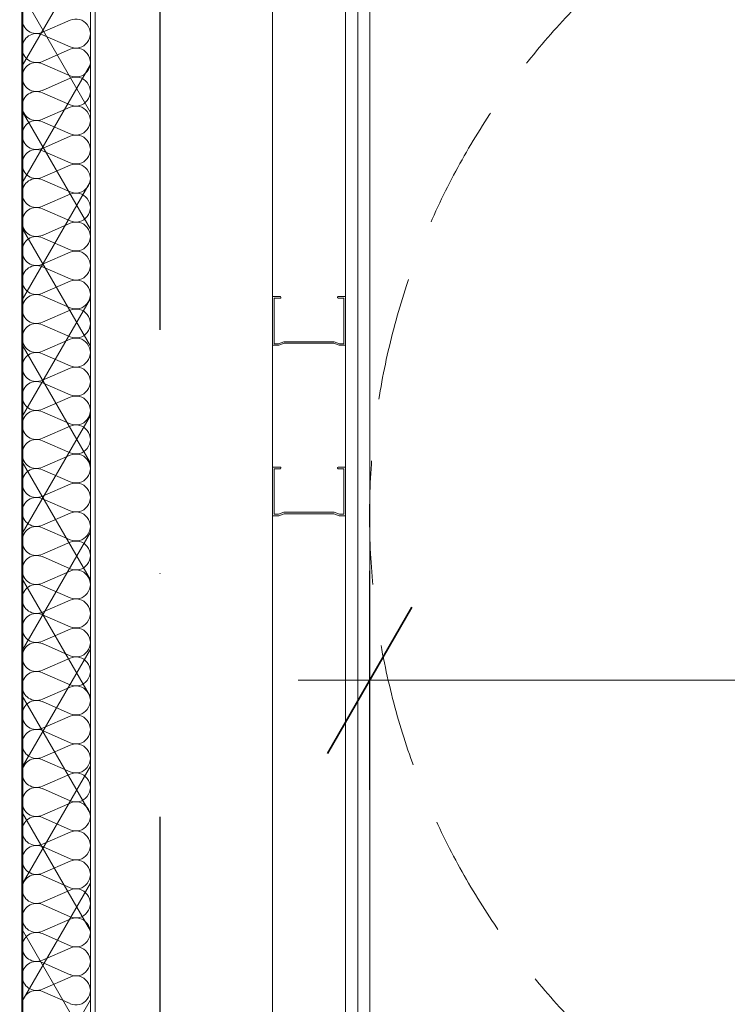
# Model space of a CAD drawing. Header units: millimetres. Extents: x 2016045 to 2079203, y -1576958 to -1542749.
# Tile 31 of 109: x 2031392 to 2032118, y -1558847 to -1557837. Entities that reach past the tile are written whole.
import ezdxf

# ---------------------------------------------------------------- set-up
doc = ezdxf.new("R2010")
doc.units = ezdxf.units.MM
doc.header["$MEASUREMENT"] = 0
doc.linetypes.add('A-1_05$0$DASHED', pattern=[190.5, 127, -63.5])
doc.linetypes.add('OSIE', pattern=[1000, 500, -250, 0, -250])
for name, color, linetype, lineweight in [('Budowlane - Sciany Wew_Nr_pióra__251', 94, 'Continuous', 20), ('Konstrukcja - scian dzialowych_Nr_pióra__7', 7, 'Continuous', 13), ('struktura_Nr_pióra__7', 7, 'Continuous', 13), ('Wymiarowanie_Nr_pióra__1', 7, 'Continuous', 0), ('Ściany zewnętrzne_Nr_pióra__1', 7, 'Continuous', 0), ('Ściany zewnętrzne_Nr_pióra__5', 7, 'Continuous', 40), ('Ściany_Nr_pióra__51', 5, 'Continuous', 13)]:
    doc.layers.add(name, color=color, linetype=linetype, lineweight=lineweight)
for name, color, linetype, lineweight, true_color in [('Linie PT_Nr_pióra__12', 7, 'Continuous', 5, 0x9f9f9f), ('Linie PT_Nr_pióra__13', 7, 'Continuous', 5, 0xb6b6b6), ('OSIE_Nr_pióra__2', 7, 'Continuous', 25, 0x0322fc), ('Wymiarowanie_Nr_pióra__3', 7, 'Continuous', 35, 0x008200)]:
    doc.layers.add(name, color=color, linetype=linetype, lineweight=lineweight, true_color=true_color)
doc.layers.add('Wymiarowanie', color=7, linetype='Continuous')
doc.layers.add('Ściany zewnętrzne', color=7, linetype='Continuous')
doc.styles.add('GENERATED_STYLE_1', font='arial.ttf')
doc.dimstyles.new('GENERATED_STYLE__1', dxfattribs={"dimtxt": 125, "dimasz": 114, "dimexe": 0.18, "dimexo": 0, "dimgap": 0.09, "dimtad": 1, "dimtih": 1, "dimtoh": 1, "dimdec": 0, "dimlfac": 0.1, "dimzin": 0, "dimdsep": 46, "dimtxsty": 'GENERATED_STYLE_1', "dimblk": 'ARROWHEAD_2', "dimblk1": 'ARROWHEAD_2', "dimblk2": 'ARROWHEAD_2', "dimcen": 0.09, "dimclrd": 7, "dimclre": 7, "dimclrt": 7, "dimadec": 4, "dimazin": 0, "dimtfac": 1, "dimtdec": 4, "dimtmove": 0, "dimatfit": 3, "dimfxl": 0, "dimtolj": 1, "dimtzin": 0, "dimarcsym": 0})
doc.dimstyles.new('GENERATED_STYLE__3', dxfattribs={"dimtxt": 125, "dimasz": 114, "dimexe": 0.18, "dimexo": 0, "dimgap": 0.09, "dimtad": 1, "dimdec": 0, "dimlfac": 0.1, "dimzin": 0, "dimdsep": 46, "dimtxsty": 'GENERATED_STYLE_1', "dimblk": 'ARROWHEAD_2', "dimblk1": 'ARROWHEAD_2', "dimblk2": 'ARROWHEAD_2', "dimcen": 0.09, "dimclrd": 7, "dimclre": 7, "dimclrt": 7, "dimadec": 4, "dimazin": 0, "dimtfac": 1, "dimtdec": 4, "dimtmove": 0, "dimatfit": 3, "dimfxl": 0, "dimtolj": 1, "dimtzin": 0, "dimarcsym": 0})

# ---------------------------------------------------------------- blocks, each defined once
blk = doc.blocks.new('Izolacja cieplna 18')
at = {"layer": 'Linie PT_Nr_pióra__13', "linetype": 'Continuous'}
for p, q in [((1846.5, 49.2), (1858.8, 20.9)), ((1861.3, 20.9), (1873.7, 49.2)), ((1876.2, 49.2), (1888.6, 20.9)), ((1891.1, 20.9), (1903.5, 49.2)), ((1906, 49.2), (1918.4, 20.9)), ((1920.9, 20.9), (1933.2, 49.2)), ((1935.7, 49.2), (1948.1, 20.9)), ((1950.6, 20.9), (1963, 49.2)), ((1965.5, 49.2), (1977.9, 20.9)), ((1980.4, 20.9), (1992.8, 49.2)), ((1995.3, 49.2), (2007.6, 20.9)), ((2010.1, 20.9), (2022.5, 49.2)), ((2025, 49.2), (2037.4, 20.9)), ((2039.9, 20.9), (2052.3, 49.2)), ((2054.8, 49.2), (2067.2, 20.9)), ((2069.7, 20.9), (2082, 49.2)), ((2084.5, 49.2), (2096.9, 20.9)), ((2099.4, 20.9), (2111.8, 49.2)), ((2114.3, 49.2), (2126.7, 20.9)), ((2129.2, 20.9), (2141.6, 49.2)), ((2144.1, 49.2), (2156.4, 20.9)), ((2158.9, 20.9), (2171.3, 49.2)), ((2173.8, 49.2), (2186.2, 20.9)), ((2188.7, 20.9), (2201.1, 49.2)), ((2203.6, 49.2), (2216, 20.9)), ((2218.5, 20.9), (2230.8, 49.2)), ((2233.3, 49.2), (2245.7, 20.9)), ((2248.2, 20.9), (2260.6, 49.2)), ((2263.1, 49.2), (2275.5, 20.9)), ((2278, 20.9), (2290.4, 49.2)), ((2292.9, 49.2), (2305.3, 20.9)), ((2307.8, 20.9), (2320.1, 49.2)), ((2322.6, 49.2), (2335, 20.9)), ((2337.5, 20.9), (2349.9, 49.2)), ((2352.4, 49.2), (2364.8, 20.9)), ((2367.3, 20.9), (2379.7, 49.2)), ((2382.2, 49.2), (2394.5, 20.9)), ((2397, 20.9), (2409.4, 49.2)), ((2411.9, 49.2), (2424.3, 20.9)), ((2426.8, 20.9), (2439.2, 49.2)), ((2441.7, 49.2), (2454.1, 20.9)), ((2456.6, 20.9), (2468.9, 49.2)), ((2471.4, 49.2), (2483.8, 20.9)), ((2486.3, 20.9), (2498.7, 49.2)), ((2501.2, 49.2), (2513.6, 20.9)), ((2516.1, 20.9), (2528.5, 49.2)), ((2531, 49.2), (2543.3, 20.9)), ((2545.8, 20.9), (2558.2, 49.2)), ((2560.7, 49.2), (2573.1, 20.9)), ((2575.6, 20.9), (2588, 49.2)), ((2590.5, 49.2), (2602.9, 20.9)), ((2605.4, 20.9), (2617.7, 49.2)), ((2620.2, 49.2), (2632.6, 20.9)), ((2635.1, 20.9), (2647.5, 49.2)), ((2650, 49.2), (2662.4, 20.9)), ((2664.9, 20.9), (2677.3, 49.2)), ((2679.8, 49.2), (2692.1, 20.9)), ((2694.6, 20.9), (2707, 49.2)), ((2709.5, 49.2), (2721.9, 20.9)), ((2724.4, 20.9), (2736.8, 49.2)), ((2739.3, 49.2), (2751.7, 20.9)), ((2754.2, 20.9), (2766.6, 49.2)), ((2769.1, 49.2), (2781.4, 20.9)), ((2783.9, 20.9), (2796.3, 49.2)), ((2798.8, 49.2), (2811.2, 20.9)), ((2813.7, 20.9), (2826.1, 49.2)), ((2828.6, 49.2), (2841, 20.9)), ((2843.5, 20.9), (2855.8, 49.2))]:
    blk.add_line(p, q, dxfattribs=at)
for centre, start, end in [((1860.1, 55.2), 336.3486, 203.6513), ((1889.8, 55.2), 336.3486, 203.6513), ((1919.6, 55.2), 336.3486, 203.6513), ((1949.4, 55.2), 336.3486, 203.6513), ((1979.1, 55.2), 336.3486, 203.6513), ((2008.9, 55.2), 336.3486, 203.6513), ((2038.7, 55.2), 336.3486, 203.6513), ((2068.4, 55.2), 336.3486, 203.6513), ((2098.2, 55.2), 336.3486, 203.6513), ((2127.9, 55.2), 336.3486, 203.6513), ((2157.7, 55.2), 336.3486, 203.6513), ((2187.5, 55.2), 336.3486, 203.6513), ((2217.2, 55.2), 336.3486, 203.6513), ((2247, 55.2), 336.3486, 203.6513), ((2276.7, 55.2), 336.3486, 203.6513), ((2306.5, 55.2), 336.3486, 203.6513), ((2336.3, 55.2), 336.3486, 203.6513), ((2366, 55.2), 336.3486, 203.6513), ((2395.8, 55.2), 336.3486, 203.6513), ((2425.5, 55.2), 336.3486, 203.6513), ((2455.3, 55.2), 336.3486, 203.6513), ((2485.1, 55.2), 336.3486, 203.6513), ((2514.8, 55.2), 336.3486, 203.6513), ((2544.6, 55.2), 336.3486, 203.6513), ((2574.4, 55.2), 336.3486, 203.6513), ((2604.1, 55.2), 336.3486, 203.6513), ((2633.9, 55.2), 336.3486, 203.6513), ((2663.6, 55.2), 336.3486, 203.6513), ((2693.4, 55.2), 336.3486, 203.6513), ((2723.2, 55.2), 336.3486, 203.6513), ((2752.9, 55.2), 336.3486, 203.6513), ((2782.7, 55.2), 336.3486, 203.6513), ((2812.4, 55.2), 336.3486, 203.6513), ((2842.2, 55.2), 336.3486, 203.6513), ((1845.2, 14.9), 270, 23.6513), ((1875, 14.9), 156.3487, 270), ((1875, 14.9), 270, 23.6513), ((1904.7, 14.9), 156.3487, 270), ((1904.7, 14.9), 270, 23.6513), ((1934.5, 14.9), 156.3487, 270), ((1934.5, 14.9), 270, 23.6513), ((1964.2, 14.9), 156.3487, 270), ((1964.2, 14.9), 270, 23.6513), ((1994, 14.9), 156.3487, 270), ((1994, 14.9), 270, 23.6513), ((2023.8, 14.9), 156.3487, 270), ((2023.8, 14.9), 270, 23.6513), ((2053.5, 14.9), 156.3487, 270), ((2053.5, 14.9), 270, 23.6513), ((2083.3, 14.9), 156.3487, 270), ((2083.3, 14.9), 270, 23.6513), ((2113.1, 14.9), 156.3487, 270), ((2113.1, 14.9), 270, 23.6513), ((2142.8, 14.9), 156.3487, 270), ((2142.8, 14.9), 270, 23.6513), ((2172.6, 14.9), 156.3487, 270), ((2172.6, 14.9), 270, 23.6513), ((2202.3, 14.9), 156.3487, 270), ((2202.3, 14.9), 270, 23.6513), ((2232.1, 14.9), 156.3487, 270), ((2232.1, 14.9), 270, 23.6513), ((2261.9, 14.9), 156.3487, 270), ((2261.9, 14.9), 270, 23.6513), ((2291.6, 14.9), 156.3487, 270), ((2291.6, 14.9), 270, 23.6513), ((2321.4, 14.9), 156.3487, 270), ((2321.4, 14.9), 270, 23.6513), ((2351.1, 14.9), 156.3487, 270), ((2351.1, 14.9), 270, 23.6513), ((2380.9, 14.9), 156.3487, 270), ((2380.9, 14.9), 270, 23.6513), ((2410.7, 14.9), 156.3487, 270), ((2410.7, 14.9), 270, 23.6513), ((2440.4, 14.9), 156.3487, 270), ((2440.4, 14.9), 270, 23.6513), ((2470.2, 14.9), 156.3487, 270), ((2470.2, 14.9), 270, 23.6513), ((2500, 14.9), 156.3487, 270), ((2500, 14.9), 270, 23.6513), ((2529.7, 14.9), 156.3487, 270), ((2529.7, 14.9), 270, 23.6513), ((2559.5, 14.9), 156.3487, 270), ((2559.5, 14.9), 270, 23.6513), ((2589.2, 14.9), 156.3487, 270), ((2589.2, 14.9), 270, 23.6513), ((2619, 14.9), 156.3487, 270), ((2619, 14.9), 270, 23.6513), ((2648.8, 14.9), 156.3487, 270), ((2648.8, 14.9), 270, 23.6513), ((2678.5, 14.9), 156.3487, 270), ((2678.5, 14.9), 270, 23.6513), ((2708.3, 14.9), 156.3487, 270), ((2708.3, 14.9), 270, 23.6513), ((2738, 14.9), 156.3487, 270), ((2738, 14.9), 270, 23.6513), ((2767.8, 14.9), 156.3487, 270), ((2767.8, 14.9), 270, 23.6513), ((2797.6, 14.9), 156.3487, 270), ((2797.6, 14.9), 270, 23.6513), ((2827.3, 14.9), 156.3487, 270), ((2827.3, 14.9), 270, 23.6513), ((2857.1, 14.9), 156.3487, 270)]:
    blk.add_arc(centre, 14.9, start, end, dxfattribs=at)
blk = doc.blocks.new('Ściana_27', base_point=(2031469.9, -1567210.9))
at = {"layer": 'Ściany zewnętrzne', "linetype": 'Continuous', "lineweight": 0, "true_color": 0x000000}
h = blk.add_hatch(dxfattribs=at)
h.set_pattern_fill('izolacja_miękka', color=18, style=0, pattern_type=2)
h.set_pattern_definition([(60, (1682719.62, -1237567.41), (-51.961524, 30), []), (120, (1682719.62, -1237567.41), (51.961524, 30), [])])
h.paths.add_polyline_path([(2031394.9, -1555990.9), (2031394.9, -1567210.9), (2031464.9, -1567210.9), (2031464.9, -1555990.9)])
at = {"layer": 'Ściany zewnętrzne_Nr_pióra__1', "linetype": 'Continuous'}
blk.add_line((2031464.9, -1567210.9), (2031464.9, -1555990.9), dxfattribs=at)
at = {"layer": 'Ściany zewnętrzne_Nr_pióra__1', "linetype": 'Continuous', "flags": 128}
blk.add_lwpolyline([(2031469.9, -1567210.9), (2031469.9, -1555990.9)], dxfattribs=at)
at = {"layer": 'Ściany zewnętrzne_Nr_pióra__5', "linetype": 'Continuous'}
blk.add_line((2031394.9, -1555990.9), (2031394.9, -1567210.9), dxfattribs=at)
blk = doc.blocks.new('*D126', base_point=(1682719.6, -1237567.4))
at = {"layer": 'Wymiarowanie_Nr_pióra__1', "linetype": 'Continuous'}
for p, q in [((2044173.5, -1556060.9), (2043948.5, -1556060.9)), ((2044061, -1559800.9), (2044061, -1556060.9)), ((2044173.5, -1559800.9), (2043948.5, -1559800.9))]:
    blk.add_line(p, q, dxfattribs=at)
at = {"layer": 'Wymiarowanie_Nr_pióra__3', "linetype": 'Continuous'}
for p, q in [((2043986, -1556017.6), (2044136, -1556104.2)), ((2043986, -1559757.6), (2044136, -1559844.2))]:
    blk.add_line(p, q, dxfattribs=at)
at = {"layer": 'Wymiarowanie_Nr_pióra__1', "insert": (2044036, -1558073.2), "char_height": 125, "attachment_point": 7, "rotation": 90, "style": 'GENERATED_STYLE_1'}
blk.add_mtext('\\A1;{\\fArial|b0|i0|c238|p38;374}', dxfattribs=at)
blk = doc.blocks.new('ARROWHEAD_2')
at = {"color": 0, "linetype": 'Continuous', "lineweight": 0}
for p, q in [((-0.3781, -0.655), (0.3781, 0.655)), ((0, 0), (-1, 0))]:
    blk.add_line(p, q, dxfattribs=at)
blk = doc.blocks.new('*D143', base_point=(1682719.6, -1237567.4))
at = {"layer": 'Wymiarowanie_Nr_pióra__1', "linetype": 'Continuous'}
for p, q in [((2021278.9, -1556060.9), (2021053.9, -1556060.9)), ((2021166.4, -1559800.9), (2021166.4, -1556060.9)), ((2021278.9, -1559800.9), (2021053.9, -1559800.9))]:
    blk.add_line(p, q, dxfattribs=at)
at = {"layer": 'Wymiarowanie_Nr_pióra__3', "linetype": 'Continuous'}
for p, q in [((2021091.4, -1556017.6), (2021241.4, -1556104.2)), ((2021091.4, -1559757.6), (2021241.4, -1559844.2))]:
    blk.add_line(p, q, dxfattribs=at)
at = {"layer": 'Wymiarowanie_Nr_pióra__1', "insert": (2021141.4, -1558073.2), "char_height": 125, "attachment_point": 7, "rotation": 90, "style": 'GENERATED_STYLE_1'}
blk.add_mtext('\\A1;{\\fArial|b0|i0|c238|p38;374}', dxfattribs=at)
blk = doc.blocks.new('*D187', base_point=(1682719.6, -1237567.4))
at = {"layer": 'Wymiarowanie_Nr_pióra__1', "linetype": 'Continuous'}
for p, q in [((2031751.4, -1558627.3), (2031751.4, -1558402.3)), ((2033951.4, -1558627.3), (2033951.4, -1558402.3)), ((2031678, -1558514.8), (2031751.4, -1558514.8)), ((2031751.4, -1558514.8), (2033951.4, -1558514.8))]:
    blk.add_line(p, q, dxfattribs=at)
at = {"layer": 'Wymiarowanie_Nr_pióra__3', "linetype": 'Continuous'}
for p, q in [((2031794.7, -1558439.8), (2031708.1, -1558589.8)), ((2033994.7, -1558439.8), (2033908.1, -1558589.8))]:
    blk.add_line(p, q, dxfattribs=at)
at = {"layer": 'Wymiarowanie_Nr_pióra__1', "char_height": 125, "attachment_point": 7, "style": 'GENERATED_STYLE_1'}
for s, insert in [('\\A1;{\\fArial|b0|i0|c238|p38;220}', (2032614.3, -1558489.8)), ('\\A1;{\\fArial|b0|i0|c238|p38;20}', (2033718.3, -1558489.8))]:
    blk.add_mtext(s, dxfattribs=dict(at, insert=insert))

msp = doc.modelspace()

# ---------------------------------------------------------------- linework, layer by layer
at = {"layer": 'Budowlane - Sciany Wew_Nr_pióra__251', "linetype": 'Continuous'}
msp.add_line((2031739.2, -1556933.4), (2031739.2, -1559108.4), dxfattribs=at)
at = {"layer": 'Konstrukcja - scian dzialowych_Nr_pióra__7', "linetype": 'Continuous'}
for p, q in [((2031651.7, -1552440.9), (2031651.7, -1567210.9)), ((2031651.7, -1558170.9), (2031651.7, -1558120.9)), ((2031651.7, -1558120.9), (2031659.2, -1558120.9)), ((2031659.2, -1558122.6), (2031653.4, -1558122.6)), ((2031653.4, -1558122.6), (2031653.4, -1558169.3)), ((2031659.2, -1558120.9), (2031659.9, -1558120.9)), ((2031659.9, -1558122.6), (2031659.2, -1558122.6)), ((2031659.9, -1558120.9), (2031660.4, -1558121.4)), ((2031660.4, -1558122.1), (2031659.9, -1558122.6)), ((2031660.4, -1558121.4), (2031660.4, -1558122.1)), ((2031718.6, -1558121.4), (2031719.2, -1558120.9)), ((2031718.6, -1558122.1), (2031718.6, -1558121.4)), ((2031719.2, -1558122.6), (2031718.6, -1558122.1)), ((2031719.2, -1558120.9), (2031726.7, -1558120.9)), ((2031725.1, -1558122.6), (2031719.2, -1558122.6)), ((2031725.1, -1558169.3), (2031725.1, -1558122.6)), ((2031726.7, -1558120.9), (2031726.7, -1558170.9)), ((2031658.4, -1558170.9), (2031651.7, -1558170.9)), ((2031653.4, -1558169.3), (2031658.1, -1558169.3)), ((2031658.1, -1558169.3), (2031663.4, -1558167.3)), ((2031663.7, -1558168.9), (2031658.4, -1558170.9)), ((2031663.4, -1558167.3), (2031715, -1558167.3)), ((2031714.7, -1558168.9), (2031663.7, -1558168.9)), ((2031720.1, -1558170.9), (2031714.7, -1558168.9)), ((2031715, -1558167.3), (2031720.4, -1558169.3)), ((2031726.7, -1558170.9), (2031720.1, -1558170.9)), ((2031720.4, -1558169.3), (2031725.1, -1558169.3)), ((2031651.7, -1558346), (2031651.7, -1558296)), ((2031651.7, -1558296), (2031659.2, -1558296)), ((2031659.2, -1558297.6), (2031653.4, -1558297.6)), ((2031653.4, -1558297.6), (2031653.4, -1558344.3)), ((2031659.2, -1558296), (2031659.9, -1558296)), ((2031659.9, -1558297.7), (2031659.2, -1558297.6)), ((2031659.9, -1558296), (2031660.4, -1558296.5)), ((2031660.4, -1558297.2), (2031659.9, -1558297.7)), ((2031660.4, -1558296.5), (2031660.4, -1558297.2)), ((2031718.6, -1558296.4), (2031719.2, -1558296)), ((2031718.6, -1558297.2), (2031718.6, -1558296.4)), ((2031719.2, -1558297.6), (2031718.6, -1558297.2)), ((2031719.2, -1558296), (2031726.7, -1558296)), ((2031725.1, -1558297.6), (2031719.2, -1558297.6)), ((2031725.1, -1558344.3), (2031725.1, -1558297.6)), ((2031726.7, -1558296), (2031726.7, -1558346)), ((2031653.4, -1558344.3), (2031658.1, -1558344.3)), ((2031658.1, -1558344.3), (2031663.4, -1558342.3)), ((2031663.7, -1558344), (2031658.4, -1558346)), ((2031663.4, -1558342.3), (2031715, -1558342.3)), ((2031714.7, -1558344), (2031663.7, -1558344)), ((2031720.1, -1558346), (2031714.7, -1558344)), ((2031715, -1558342.3), (2031720.4, -1558344.3)), ((2031720.4, -1558344.3), (2031725.1, -1558344.3)), ((2031658.4, -1558346), (2031651.7, -1558346)), ((2031726.7, -1558346), (2031720.1, -1558346))]:
    msp.add_line(p, q, dxfattribs=at)
at = {"layer": 'Linie PT_Nr_pióra__12', "linetype": 'A-1_05$0$DASHED'}
msp.add_circle((2032501.4, -1558345.9), 750, dxfattribs=at)
at = {"layer": 'OSIE_Nr_pióra__2', "linetype": 'OSIE'}
msp.add_line((2031536.4, -1573156.5), (2031536.4, -1549393.1), dxfattribs=at)
at = {"layer": 'struktura_Nr_pióra__7', "linetype": 'Continuous'}
msp.add_line((2031726.7, -1556947.2), (2031726.7, -1559120.9), dxfattribs=at)
at = {"layer": 'Ściany_Nr_pióra__51', "linetype": 'Continuous'}
msp.add_line((2031751.7, -1556945.9), (2031751.7, -1559095.9), dxfattribs=at)

# ---------------------------------------------------------------- block references
at = {"layer": 'Linie PT_Nr_pióra__13', "linetype": 'Continuous', "zscale": 1000, "rotation": 270}
msp.add_blockref('Izolacja cieplna 18', (2031394.8, -1555990.9), dxfattribs=at)
at = {"layer": 'Ściany zewnętrzne'}
msp.add_blockref('Ściana_27', (2031469.9, -1567210.9), dxfattribs=at)

# ---------------------------------------------------------------- dimensions: what is measured, and where the dimension line sits
at = {"layer": 'Wymiarowanie', "linetype": 'Continuous'}
for base, p1, picture, middle in [((2044061, -1556060.9), (2020876.3, -1559800.9), '*D126', (2043973.5, -1557930.9)), ((2021166.4, -1556060.9), (2044226, -1559800.9), '*D143', (2021078.9, -1557930.9))]:
    dim = msp.add_linear_dim(base=base, p1=p1, p2=(2020826.3, -1556060.9), angle=90, dimstyle='GENERATED_STYLE__3', dxfattribs=at)
    dim.commit()
    dim.dimension.update_dxf_attribs({"geometry": picture, "text_midpoint": middle, "dimtype": 160, "text_rotation": 90})
dim = msp.add_linear_dim(base=(2033951.4, -1558514.8), p1=(2031751.4, -1559095.9), p2=(2033951.4, -1559095.9), dimstyle='GENERATED_STYLE__1', dxfattribs=at)
dim.commit()
dim.dimension.update_dxf_attribs({"geometry": '*D187', "text_midpoint": (2032756.5, -1558427.3), "dimtype": 160})

doc.saveas('drawing.dxf')
